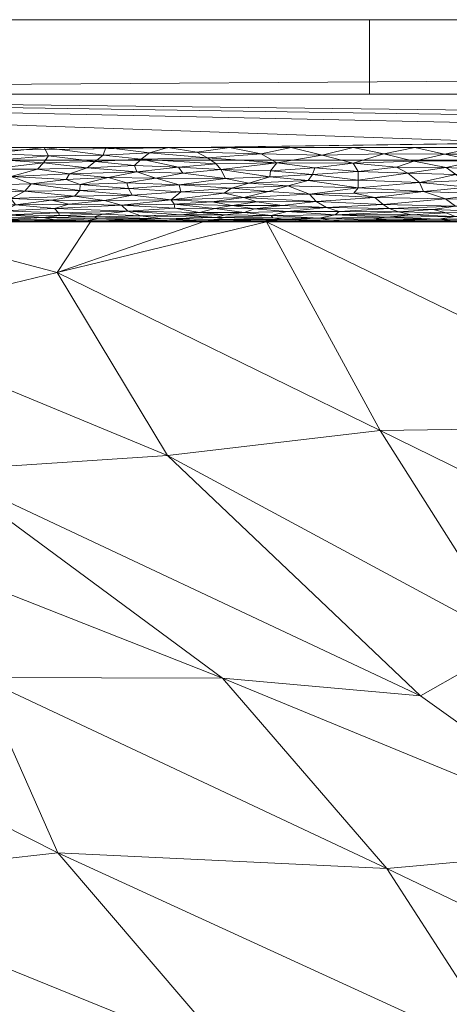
# Model space of a CAD drawing. Header units: millimetres. Extents: x -300 to 300, y 0 to 450.
# Tile 103 of 256: x -256 to -244, y 423 to 450. Entities that reach past the tile are written whole.
import ezdxf

# ---------------------------------------------------------------- set-up
doc = ezdxf.new("R2010")
doc.units = ezdxf.units.MM
doc.layers.add('A-GENM', color=13, linetype='Continuous')

# ---------------------------------------------------------------- blocks, each defined once
blk = doc.blocks.new('MODEL_CCAS0420-1080410R0 - MODEL_CCAS0420-1080410R0-453240-Preview')
at = {"layer": 'A-GENM', "lineweight": 9}
mesh = blk.add_polyface(dxfattribs=at)
corners = [(-296.159, -20, -110), (-295.657, -15.55, -110), (-294.177, -11.323, -110), (-291.793, -7.531, -110), (-288.625, -4.364, -110), (-284.831, -1.981, -110), (-280.602, -0.502, -110), (-276.147, 0, -110), (276.147, 0, -110), (280.596, -0.501, -110), (284.825, -1.978, -110), (288.619, -4.359, -110), (291.788, -7.525, -110), (294.174, -11.316, -110), (295.656, -15.545, -110), (296.159, -20, -110), (296.159, -426.171, -110), (295.658, -430.617, -110), (294.182, -434.842, -110), (291.802, -438.632, -110), (288.638, -441.797, -110), (284.848, -444.179, -110), (280.622, -445.657, -110), (276.171, -446.159, -110), (-276.171, -446.159, -110), (-280.617, -445.658, -110), (-284.842, -444.182, -110), (-288.632, -441.802, -110), (-291.797, -438.638, -110), (-294.179, -434.848, -110), (-295.657, -430.622, -110), (-296.159, -426.171, -110)]
mesh.append_faces([[corners[k] for k in face] for face in [(15, 12, 13, 14)]], dxfattribs={"vtx0": -1})
mesh.append_faces([[corners[k] for k in face] for face in [(16, 8, 15)]], dxfattribs={"vtx0": -1, "vtx1": -1})
mesh.append_faces([[corners[k] for k in face] for face in [(24, 31, 7, 8)]], dxfattribs={"vtx0": -1, "vtx1": -1, "vtx3": -1})
mesh.append_faces([[corners[k] for k in face] for face in [(31, 24, 25, 30), (18, 21, 22, 17), (17, 22, 23, 16)]], dxfattribs={"vtx0": -1, "vtx2": -1})
mesh.append_faces([[corners[k] for k in face] for face in [(0, 3, 4, 5), (0, 5, 6, 7)]], dxfattribs={"vtx0": -1, "vtx3": -1})
mesh.append_faces([[corners[k] for k in face] for face in [(28, 29, 27)]], dxfattribs={"vtx1": -1})
mesh.append_faces([[corners[k] for k in face] for face in [(25, 26, 30), (11, 12, 15, 10), (9, 10, 15, 8), (31, 0, 7)]], dxfattribs={"vtx1": -1, "vtx2": -1})
mesh.append_faces([[corners[k] for k in face] for face in [(23, 24, 8, 16)]], dxfattribs={"vtx1": -1, "vtx2": -1, "vtx3": -1})
mesh.append_faces([[corners[k] for k in face] for face in [(26, 27, 29, 30)]], dxfattribs={"vtx1": -1, "vtx3": -1})
mesh.append_faces([[corners[k] for k in face] for face in [(19, 20, 21, 18)]], dxfattribs={"vtx2": -1})
mesh.append_faces([[corners[k] for k in face] for face in [(0, 1, 2, 3)]], dxfattribs={"vtx3": -1})
mesh = blk.add_polyface(dxfattribs=at)
corners = [(-279.918, -2), (-292.651, -7.27), (-297.929, -20), (-297.929, -224.97), (-297.929, -429.94), (-292.661, -442.661), (-279.94, -447.929), (0, -447.929), (279.94, -447.929), (292.661, -442.661), (297.929, -429.94), (297.929, -224.97), (297.929, -20), (292.651, -7.27), (279.918, -2), (0, -2), (0, -3.5), (13.257, -3.5), (26.515, -3.5), (39.772, -3.5), (53.029, -3.5), (66.287, -3.5), (79.544, -3.5), (92.801, -3.5), (106.059, -3.5), (119.316, -3.5), (132.573, -3.5), (145.831, -3.5), (159.088, -3.5), (172.345, -3.5), (185.603, -3.5), (198.86, -3.5), (212.117, -3.5), (225.375, -3.5), (238.632, -3.5), (251.889, -3.5), (265.147, -3.5), (278.404, -3.5), (291.028, -7.487), (296.497, -19.511), (296.5, -32.769), (296.5, -46.026), (296.5, -59.283), (296.5, -72.541), (296.5, -85.798), (296.5, -99.055), (296.5, -112.313), (296.5, -125.57), (296.5, -138.827), (296.5, -152.085), (296.5, -165.342), (296.5, -178.599), (296.5, -191.857), (296.5, -205.114), (296.5, -218.371), (296.5, -231.629), (296.5, -244.886), (296.5, -258.143), (296.499, -271.401), (296.499, -284.658), (296.499, -297.915), (296.499, -311.173), (296.499, -324.43), (296.499, -337.687), (296.5, -350.945), (296.5, -364.202), (296.5, -377.459), (296.5, -390.717), (296.5, -403.974), (296.5, -417.231), (296.497, -430.489), (291.028, -442.513), (278.404, -446.5), (265.147, -446.5), (251.889, -446.5), (238.632, -446.5), (225.375, -446.5), (212.117, -446.5), (198.86, -446.5), (185.603, -446.5), (172.345, -446.5), (159.088, -446.5), (145.831, -446.5), (132.573, -446.5), (119.316, -446.5), (106.059, -446.5), (92.801, -446.5), (79.544, -446.5), (66.287, -446.5), (53.029, -446.5), (39.772, -446.5), (26.515, -446.5), (13.257, -446.5), (0, -446.5), (-12.926, -446.5), (-25.852, -446.5), (-38.777, -446.5), (-51.703, -446.5), (-64.629, -446.5), (-77.555, -446.5), (-90.48, -446.5), (-103.406, -446.5), (-116.332, -446.5), (-129.258, -446.5), (-142.183, -446.5), (-155.109, -446.5), (-168.035, -446.5), (-180.961, -446.5), (-193.887, -446.5), (-206.812, -446.5), (-219.738, -446.5), (-232.664, -446.5), (-245.59, -446.5), (-258.515, -446.5), (-271.441, -446.5), (-284.356, -445.968), (-294.544, -438.124), (-296.5, -425.35), (-296.5, -412.424), (-296.5, -399.498), (-296.5, -386.572), (-296.5, -373.646), (-296.5, -360.721), (-296.5, -347.795), (-296.499, -334.869), (-296.499, -321.943), (-296.499, -309.018), (-296.499, -296.092), (-296.499, -283.166), (-296.499, -270.24), (-296.5, -257.315), (-296.5, -244.389), (-296.5, -231.463), (-296.5, -218.537), (-296.5, -205.611), (-296.5, -192.686), (-296.5, -179.76), (-296.5, -166.834), (-296.5, -153.908), (-296.5, -140.983), (-296.5, -128.057), (-296.5, -115.131), (-296.5, -102.205), (-296.5, -89.28), (-296.5, -76.354), (-296.5, -63.428), (-296.5, -50.502), (-296.5, -37.576), (-296.5, -24.651), (-294.544, -11.876), (-284.356, -4.032), (-271.441, -3.5), (-258.515, -3.5), (-245.59, -3.5), (-232.664, -3.5), (-219.738, -3.5), (-206.812, -3.5), (-193.887, -3.5), (-180.961, -3.5), (-168.035, -3.5), (-155.109, -3.5), (-142.183, -3.5), (-129.258, -3.5), (-116.332, -3.5), (-103.406, -3.5), (-90.48, -3.5), (-77.555, -3.5), (-64.629, -3.5), (-51.703, -3.5), (-38.777, -3.5), (-25.852, -3.5), (-12.926, -3.5), (-294.538, -438.129), (-294.547, -438.108)]
mesh.append_faces([[corners[k] for k in face] for face in [(116, 172, 173)]])
mesh.append_faces([[corners[k] for k in face] for face in [(118, 4, 117), (6, 115, 5), (115, 6, 114), (7, 104, 6), (1, 150, 0), (151, 0, 150)]], dxfattribs={"vtx0": -1, "vtx1": -1})
mesh.append_faces([[corners[k] for k in face] for face in [(4, 124, 125), (7, 99, 100), (2, 148, 149), (149, 1, 2), (2, 141, 142), (0, 151, 152), (0, 160, 161, 15), (15, 165, 166), (15, 170, 171), (8, 81, 82, 7), (8, 72, 73), (11, 61, 62, 10), (12, 46, 47, 11), (38, 13, 14, 37), (13, 38, 39, 12)]], dxfattribs={"vtx0": -1, "vtx2": -1})
mesh.append_faces([[corners[k] for k in face] for face in [(4, 118, 119, 120), (4, 120, 121, 122), (3, 128, 129, 130), (3, 130, 131, 132), (3, 138, 139, 140), (0, 154, 155, 156), (0, 156, 157, 158), (15, 161, 162, 163), (15, 163, 164, 165), (8, 73, 74, 75), (7, 86, 87, 88), (7, 83, 84, 85), (10, 68, 69, 70), (11, 55, 56, 57), (14, 28, 29, 30), (14, 32, 33, 34), (15, 19, 20, 21), (12, 44, 45, 46), (11, 49, 50, 51), (11, 47, 48, 49), (12, 39, 40, 41)]], dxfattribs={"vtx0": -1, "vtx3": -1})
mesh.append_faces([[corners[k] for k in face] for face in [(123, 124, 4, 122), (127, 128, 3, 126), (113, 114, 6, 112), (111, 112, 6, 110), (109, 110, 6, 108), (107, 108, 6, 106), (96, 97, 7, 95), (105, 106, 6, 104), (103, 104, 7, 102), (101, 102, 7, 100), (98, 99, 7, 97), (94, 95, 7, 93), (135, 136, 3, 134), (137, 138, 3, 136), (133, 134, 3, 132), (145, 146, 2, 144), (147, 148, 2, 146), (143, 144, 2, 142), (149, 150, 1), (153, 154, 0, 152), (159, 160, 0, 158), (169, 170, 15, 168), (167, 168, 15, 166), (78, 79, 8, 77), (80, 81, 8, 79), (76, 77, 8, 75), (91, 92, 7, 90), (89, 90, 7, 88), (85, 86, 7), (82, 83, 7), (67, 68, 10, 66), (65, 66, 10, 64), (60, 61, 11, 59), (58, 59, 11, 57), (63, 64, 10, 62), (54, 55, 11, 53), (26, 27, 15, 25), (31, 32, 14, 30), (16, 17, 15, 171), (18, 19, 15, 17), (24, 25, 15, 23), (22, 23, 15, 21), (34, 35, 14), (52, 53, 11, 51), (36, 37, 14, 35), (42, 43, 12, 41), (43, 44, 12), (92, 93, 7)]], dxfattribs={"vtx1": -1, "vtx2": -1})
mesh.append_faces([[corners[k] for k in face] for face in [(3, 4, 125, 126), (2, 3, 140, 141), (71, 72, 8, 9), (70, 71, 9, 10), (27, 28, 14, 15)]], dxfattribs={"vtx1": -1, "vtx3": -1})
mesh.append_faces([[corners[k] for k in face] for face in [(4, 173, 117), (115, 172, 5)]], dxfattribs={"vtx2": -1})
mesh = blk.add_polyface(dxfattribs=at)
corners = [(271.694, -439.054, -4.948), (266.066, -440.751, -13.779), (266.079, -440.415, -4.934), (256.915, -432.268, -33.83), (260.701, -436.306, -24.282), (268.081, -438.337, -19.52), (268.787, -422.697, -44.476), (261.89, -426.771, -44.695), (273.573, -430.46, -31.373), (284.613, -433.105, -17.785), (278.961, -424.802, -30.903), (256.59, -418.624, -58.018), (280.83, -417.26, -31.644), (287.353, -425.104, -18.116), (272.67, -437.855, -20.49), (277.308, -437.692, -4.962), (282.922, -436.331, -4.976), (266.598, -433.512, -30.713), (294.151, -433.608, -5.004), (254.831, -427.556, -44.99), (294.195, -427.227, -5.003), (278.552, -437.119, -18.897), (288.537, -434.969, -4.99), (287.573, -417.726, -19.113), (257.959, -437.824, -20.673), (250.416, -432.248, -33.845), (251.898, -438.222, -19.718), (260.465, -441.777, -4.92)]
mesh.append_faces([[corners[k] for k in face] for face in [(0, 1, 2), (22, 21, 16)]], dxfattribs={"vtx0": -1, "vtx1": -1})
mesh.append_faces([[corners[k] for k in face] for face in [(3, 4, 5), (6, 7, 8), (8, 9, 10), (11, 7, 6), (12, 10, 13), (5, 14, 17), (17, 8, 7), (10, 9, 13), (8, 10, 6), (13, 9, 18), (7, 19, 17), (5, 17, 3), (21, 9, 8), (21, 22, 9), (20, 23, 13), (16, 21, 14), (5, 4, 1), (17, 19, 3), (24, 4, 25), (26, 27, 24), (8, 17, 21), (1, 4, 24), (2, 1, 24), (5, 1, 0), (15, 14, 5), (21, 17, 14)]], dxfattribs={"vtx0": -1, "vtx1": -1, "vtx2": -1})
mesh.append_faces([[corners[k] for k in face] for face in [(14, 15, 16), (13, 18, 20), (5, 0, 15), (24, 27, 2)]], dxfattribs={"vtx0": -1, "vtx2": -1})
mesh.append_faces([[corners[k] for k in face] for face in [(22, 18, 9)]], dxfattribs={"vtx1": -1, "vtx2": -1})
mesh = blk.add_polyface(dxfattribs=at)
corners = [(246.015, -427.142, -45.919), (254.831, -427.556, -44.99), (242.686, -421.986, -58.013), (227.978, -422.02, -58.009), (231.488, -427.613, -44.788), (239.455, -427.73, -44.512), (227.058, -433.32, -31.332), (237.95, -439.015, -17.866), (235.019, -433.413, -31.089), (242.589, -433.207, -31.566), (256.915, -432.268, -33.83), (256.59, -418.624, -58.018), (250.04, -421.952, -58.018), (261.89, -426.771, -44.695), (246.195, -438.902, -18.113), (250.416, -432.248, -33.845), (251.898, -438.222, -19.718), (235.332, -422.02, -58.009), (257.959, -437.824, -20.673), (245.108, -431.771, -34.961), (224.217, -427.72, -44.549), (249.236, -444.5, -4.893), (229.415, -438.445, -19.242), (243.005, -444.5, -4.914), (254.85, -443.138, -4.907), (260.465, -441.777, -4.92), (236.775, -444.5, -4.936), (230.544, -444.5, -4.958), (260.701, -436.306, -24.282)]
mesh.append_faces([[corners[k] for k in face] for face in [(17, 0, 2), (26, 22, 27), (23, 22, 26)]], dxfattribs={"vtx0": -1, "vtx1": -1})
mesh.append_faces([[corners[k] for k in face] for face in [(0, 1, 2), (3, 4, 5), (6, 7, 8), (8, 9, 4), (1, 0, 10), (12, 1, 13), (8, 14, 9), (15, 10, 0), (14, 16, 9), (17, 5, 0), (4, 9, 5), (18, 19, 16), (8, 4, 20), (8, 7, 14), (14, 7, 21), (22, 7, 6), (22, 23, 7), (0, 5, 15), (19, 15, 5), (14, 24, 16), (19, 18, 15), (15, 28, 10), (5, 9, 19), (16, 19, 9)]], dxfattribs={"vtx0": -1, "vtx1": -1, "vtx2": -1})
mesh.append_faces([[corners[k] for k in face] for face in [(1, 12, 2), (5, 17, 3), (16, 24, 25), (14, 21, 24)]], dxfattribs={"vtx0": -1, "vtx2": -1})
mesh.append_faces([[corners[k] for k in face] for face in [(11, 12, 13), (23, 21, 7)]], dxfattribs={"vtx1": -1, "vtx2": -1})
mesh = blk.add_polyface(dxfattribs=at)
corners = [(266.079, -440.415, -4.934), (272.096, -444.5, -2), (271.694, -439.054, -4.948), (174.468, -444.5, -5.059), (169.305, -444.5, -2), (175.351, -444.5, -2), (283.819, -442.863, -2), (277.308, -437.692, -4.962), (278.142, -444.5, -2), (250.934, -444.5, -2), (254.85, -443.138, -4.907), (249.236, -444.5, -4.893), (235.817, -444.5, -2), (230.544, -444.5, -4.958), (229.771, -444.5, -2), (243.005, -444.5, -4.914), (247.91, -444.5, -2), (282.922, -436.331, -4.976), (187.444, -444.5, -2), (193.161, -444.5, -5.065), (186.93, -444.5, -5.063), (181.398, -444.5, -2), (260.004, -444.5, -2), (253.957, -444.5, -2), (241.864, -444.5, -2), (236.775, -444.5, -4.936), (266.05, -444.5, -2), (218.083, -444.5, -5.001), (223.724, -444.5, -2), (224.314, -444.5, -4.98), (211.853, -444.5, -5.023), (217.677, -444.5, -2), (199.538, -444.5, -2), (205.584, -444.5, -2), (205.622, -444.5, -5.045), (199.392, -444.5, -5.066), (180.699, -444.5, -5.061), (193.491, -444.5, -2), (163.258, -444.5, -2), (168.237, -444.5, -5.058), (162.006, -444.5, -5.056), (260.465, -441.777, -4.92), (289.496, -441.227, -2), (275.119, -444.5, -2), (211.631, -444.5, -2), (263.027, -444.5, -2)]
mesh.append_faces([[corners[k] for k in face] for face in [(0, 1, 2), (6, 7, 8), (12, 13, 14), (7, 6, 17), (22, 10, 23), (27, 28, 29), (21, 36, 5), (41, 26, 0), (42, 17, 6), (3, 5, 36), (10, 22, 41), (2, 8, 7)]], dxfattribs={"vtx0": -1, "vtx1": -1})
mesh.append_faces([[corners[k] for k in face] for face in [(3, 4, 5), (9, 10, 11), (18, 19, 20, 21), (0, 26, 1), (2, 1, 43), (21, 20, 36), (44, 30, 34, 33), (4, 3, 39), (2, 43, 8)]], dxfattribs={"vtx0": -1, "vtx2": -1})
mesh.append_faces([[corners[k] for k in face] for face in [(41, 22, 45, 26)]], dxfattribs={"vtx0": -1, "vtx3": -1})
mesh.append_faces([[corners[k] for k in face] for face in [(9, 23, 10), (13, 29, 14), (28, 14, 29), (44, 31, 30), (18, 37, 19)]], dxfattribs={"vtx1": -1, "vtx2": -1})
mesh.append_faces([[corners[k] for k in face] for face in [(11, 15, 16, 9), (24, 16, 15, 25), (25, 13, 12, 24), (27, 30, 31, 28), (32, 33, 34, 35), (37, 32, 35, 19), (38, 4, 39, 40)]], dxfattribs={"vtx1": -1, "vtx3": -1})
mesh = blk.add_polyface(dxfattribs=at)
corners = [(244.616, -444.571, -1.47), (245.895, -444.533, -1.638), (244.237, -444.523, -1.699), (245.755, -445.97, -0.077), (245.451, -445.804, -0.132), (244.418, -445.96, -0.08), (243.032, -444.592, -1.399), (244.18, -444.648, -1.244), (245.346, -444.686, -1.159), (246.014, -444.624, -1.306), (243.604, -446.136, -0.037), (242.791, -446.321, -0.009), (244.467, -446.318, -0.01), (245.292, -446.131, -0.038), (244.131, -444.505, -1.865), (245.42, -444.508, -1.822), (244.887, -444.5, -2), (242.831, -444.508, -1.825), (242.664, -444.539, -1.608), (244.418, -444.745, -1.041), (245.698, -444.769, -0.998), (244.172, -444.924, -0.768), (244.438, -445.114, -0.559), (246.109, -444.964, -0.719), (243.049, -445.883, -0.104), (243.958, -445.609, -0.217), (243.828, -445.43, -0.315), (242.836, -445.539, -0.253), (246.337, -445.156, -0.519), (245.033, -445.313, -0.394), (242.494, -445.11, -0.562), (243.44, -445.256, -0.437), (243.604, -446.5), (245.261, -446.5), (246.089, -446.328, -0.009), (244.16, -445.771, -0.145), (245.132, -445.553, -0.245), (244.771, -444.833, -0.896), (243.375, -444.5, -2), (245.952, -444.86, -0.856), (242.958, -445.704, -0.173), (243.137, -444.769, -0.999)]
mesh.append_faces([[corners[k] for k in face] for face in [(38, 14, 16)]], dxfattribs={"vtx0": -1, "vtx1": -1})
mesh.append_faces([[corners[k] for k in face] for face in [(0, 1, 2), (3, 4, 5), (6, 7, 0), (8, 9, 7), (10, 11, 12), (3, 5, 13), (14, 15, 16), (14, 17, 2), (18, 6, 0), (2, 1, 15), (18, 0, 2), (0, 7, 9), (19, 20, 8), (21, 22, 23), (24, 10, 5), (25, 26, 27), (28, 22, 29), (30, 31, 22), (32, 12, 11), (34, 12, 33), (13, 10, 12), (13, 12, 34), (13, 5, 10), (35, 4, 36), (35, 24, 5), (20, 19, 37), (39, 37, 21), (21, 30, 22), (26, 29, 31), (36, 25, 35), (17, 14, 38), (15, 14, 2), (29, 22, 31), (36, 29, 26), (25, 40, 35), (26, 25, 36), (5, 4, 35), (19, 7, 41), (7, 19, 8), (37, 41, 21), (41, 37, 19), (39, 21, 23)]], dxfattribs={"vtx0": -1, "vtx1": -1, "vtx2": -1})
mesh.append_faces([[corners[k] for k in face] for face in [(12, 32, 33)]], dxfattribs={"vtx0": -1, "vtx2": -1})
mesh = blk.add_polyface(dxfattribs=at)
corners = [(246.918, -446.5), (246.089, -446.328, -0.009), (245.261, -446.5), (245.451, -445.804, -0.132), (246.777, -445.852, -0.115), (246.781, -445.619, -0.211), (246.435, -444.57, -1.475), (247.509, -444.543, -1.587), (245.895, -444.533, -1.638), (246.918, -446.073, -0.051), (245.292, -446.131, -0.038), (247.941, -445.951, -0.083), (248.007, -445.773, -0.144), (245.952, -444.86, -0.856), (245.698, -444.769, -0.998), (244.771, -444.833, -0.896), (246.898, -445.272, -0.424), (245.033, -445.313, -0.394), (246.782, -445.41, -0.328), (244.616, -444.571, -1.47), (246.014, -444.624, -1.306), (247.828, -444.599, -1.379), (247.397, -444.69, -1.15), (245.346, -444.686, -1.159), (247.747, -446.289, -0.013), (248.575, -446.5), (245.755, -445.97, -0.077), (248.122, -445.609, -0.216), (247.215, -444.511, -1.794), (245.42, -444.508, -1.822), (246.399, -444.5, -2), (247.91, -444.5, -2), (244.887, -444.5, -2), (246.337, -445.156, -0.519), (248.086, -445.247, -0.444), (247.91, -445.042, -0.63), (246.109, -444.964, -0.719), (247.628, -444.885, -0.82), (244.438, -445.114, -0.559), (245.132, -445.553, -0.245), (247.292, -444.78, -0.979)]
mesh.append_faces([[corners[k] for k in face] for face in [(0, 1, 2), (30, 28, 31)]], dxfattribs={"vtx0": -1, "vtx1": -1})
mesh.append_faces([[corners[k] for k in face] for face in [(3, 4, 5), (6, 7, 8), (1, 9, 10), (11, 12, 4), (13, 14, 15), (16, 17, 18), (6, 19, 20), (21, 7, 6), (22, 21, 20), (22, 20, 23), (4, 3, 26), (18, 5, 27), (0, 24, 1), (1, 24, 9), (28, 29, 8), (28, 30, 29), (7, 28, 8), (33, 34, 35), (34, 33, 16), (36, 33, 35), (37, 36, 35), (36, 38, 33), (39, 18, 17), (18, 39, 5), (3, 5, 39), (10, 9, 26), (9, 11, 4), (9, 4, 26), (5, 4, 12), (5, 12, 27), (19, 6, 8), (21, 6, 20), (22, 23, 14), (36, 37, 13), (40, 13, 37), (17, 16, 33), (18, 34, 16), (22, 14, 40), (13, 40, 14)]], dxfattribs={"vtx0": -1, "vtx1": -1, "vtx2": -1})
mesh.append_faces([[corners[k] for k in face] for face in [(24, 0, 25)]], dxfattribs={"vtx0": -1, "vtx2": -1})
mesh.append_faces([[corners[k] for k in face] for face in [(30, 32, 29)]], dxfattribs={"vtx1": -1, "vtx2": -1})
mesh = blk.add_polyface(dxfattribs=at)
corners = [(249.111, -444.669, -1.196), (247.828, -444.599, -1.379), (247.397, -444.69, -1.15), (248.795, -444.561, -1.511), (249.422, -444.527, -1.673), (247.509, -444.543, -1.587), (248.666, -444.506, -1.841), (250.361, -444.56, -1.513), (249.187, -445.314, -0.393), (248.667, -445.464, -0.295), (250.181, -445.404, -0.332), (247.747, -446.289, -0.013), (248.964, -446.08, -0.049), (246.918, -446.073, -0.051), (249.85, -445.15, -0.525), (247.91, -445.042, -0.63), (248.086, -445.247, -0.444), (247.628, -444.885, -0.82), (248.689, -444.776, -0.986), (247.292, -444.78, -0.979), (249.066, -444.607, -1.355), (248.817, -444.939, -0.749), (249.558, -444.845, -0.877), (250.162, -444.939, -0.75), (249.494, -445.033, -0.641), (248.575, -446.5), (249.384, -446.322, -0.009), (248.007, -445.773, -0.144), (247.941, -445.951, -0.083), (249.131, -445.869, -0.109), (246.782, -445.41, -0.328), (249.422, -444.5, -2), (247.91, -444.5, -2), (250.232, -446.5), (247.215, -444.511, -1.794), (250.119, -444.506, -1.843), (249.15, -445.711, -0.169), (249.716, -445.537, -0.254), (248.122, -445.609, -0.216), (250.459, -445.901, -0.098), (249.84, -444.755, -1.024)]
mesh.append_faces([[corners[k] for k in face] for face in [(0, 1, 2), (3, 4, 5), (4, 6, 5), (7, 4, 3), (8, 9, 10), (11, 12, 13), (14, 15, 16), (17, 18, 19), (0, 2, 18), (20, 3, 1), (21, 22, 17), (23, 21, 24), (25, 26, 11), (12, 11, 26), (27, 28, 29), (16, 30, 9), (5, 1, 3), (22, 21, 23), (18, 2, 19), (32, 34, 6), (20, 1, 0), (3, 20, 7), (31, 6, 35), (5, 6, 34), (4, 35, 6), (29, 36, 27), (37, 10, 9), (38, 27, 36), (13, 12, 28), (29, 12, 39), (12, 29, 28), (36, 37, 38), (30, 38, 9), (40, 0, 18), (22, 40, 18), (17, 22, 18), (17, 15, 21), (24, 15, 14), (15, 24, 21), (8, 14, 16), (9, 8, 16), (37, 9, 38)]], dxfattribs={"vtx0": -1, "vtx1": -1, "vtx2": -1})
mesh.append_faces([[corners[k] for k in face] for face in [(6, 31, 32), (26, 25, 33)]], dxfattribs={"vtx0": -1, "vtx2": -1})
mesh = blk.add_polyface(dxfattribs=at)
corners = [(251.523, -444.686, -1.157), (250.588, -444.621, -1.315), (250.348, -444.686, -1.158), (250.181, -445.404, -0.332), (250.374, -445.267, -0.428), (249.187, -445.314, -0.393), (249.111, -444.669, -1.196), (249.422, -444.5, -2), (250.119, -444.506, -1.843), (250.934, -444.5, -2), (249.494, -445.033, -0.641), (250.706, -445.038, -0.634), (250.162, -444.939, -0.75), (250.232, -446.5), (251.111, -446.375, -0.005), (249.384, -446.322, -0.009), (249.84, -444.755, -1.024), (249.558, -444.845, -0.877), (250.628, -444.857, -0.86), (251.034, -444.754, -1.025), (252.598, -446.185, -0.028), (250.59, -446.061, -0.054), (250.824, -446.218, -0.023), (249.131, -445.869, -0.109), (250.459, -445.901, -0.098), (249.15, -445.711, -0.169), (249.85, -445.15, -0.525), (251.792, -445.092, -0.58), (248.964, -446.08, -0.049), (251.717, -444.975, -0.705), (252.015, -444.579, -1.443), (250.361, -444.56, -1.513), (250.948, -444.524, -1.694), (249.422, -444.527, -1.673), (251.455, -444.506, -1.849), (249.066, -444.607, -1.355), (251.534, -445.306, -0.399), (251.584, -445.494, -0.277), (250.337, -445.665, -0.19), (251.482, -445.807, -0.131), (249.716, -445.537, -0.254), (251.598, -445.965, -0.079), (251.889, -446.5), (251.694, -444.871, -0.84)]
mesh.append_faces([[corners[k] for k in face] for face in [(7, 8, 9)]], dxfattribs={"vtx0": -1, "vtx1": -1})
mesh.append_faces([[corners[k] for k in face] for face in [(0, 1, 2), (3, 4, 5), (2, 1, 6), (10, 11, 12), (13, 14, 15), (16, 17, 18), (2, 16, 19), (20, 21, 22), (23, 24, 25), (26, 4, 27), (28, 15, 22), (12, 18, 17), (12, 11, 29), (30, 31, 1), (32, 33, 31), (30, 32, 31), (8, 34, 9), (8, 33, 32), (8, 32, 34), (6, 1, 35), (31, 35, 1), (36, 3, 37), (38, 24, 39), (40, 37, 3), (4, 3, 36), (25, 24, 38), (40, 25, 38), (39, 24, 41), (21, 41, 24), (24, 28, 21), (28, 22, 21), (15, 14, 22), (0, 2, 19), (6, 16, 2), (29, 18, 12), (11, 26, 27), (26, 11, 10), (43, 19, 18), (16, 18, 19), (27, 4, 36), (26, 5, 4), (37, 40, 38)]], dxfattribs={"vtx0": -1, "vtx1": -1, "vtx2": -1})
mesh.append_faces([[corners[k] for k in face] for face in [(13, 42, 14)]], dxfattribs={"vtx1": -1, "vtx2": -1})
mesh = blk.add_polyface(dxfattribs=at)
corners = [(250.337, -445.665, -0.19), (252.205, -445.677, -0.184), (251.584, -445.494, -0.277), (253.201, -444.504, -1.869), (251.455, -444.506, -1.849), (252.445, -444.518, -1.736), (251.598, -445.965, -0.079), (252.718, -445.84, -0.119), (251.482, -445.807, -0.131), (252.776, -446.017, -0.064), (252.613, -444.662, -1.212), (253.87, -444.635, -1.276), (252.015, -444.579, -1.443), (250.948, -444.524, -1.694), (252.861, -444.546, -1.575), (252.985, -445.547, -0.248), (252.598, -446.185, -0.028), (252.376, -446.349, -0.007), (253.615, -446.292, -0.012), (253.547, -446.5), (252.956, -444.784, -0.973), (251.694, -444.871, -0.84), (253.124, -444.947, -0.739), (251.523, -444.686, -1.157), (251.034, -444.754, -1.025), (251.717, -444.975, -0.705), (251.889, -446.5), (251.111, -446.375, -0.005), (250.588, -444.621, -1.315), (253.757, -444.578, -1.448), (252.445, -444.5, -2), (250.934, -444.5, -2), (254.074, -444.524, -1.691), (251.792, -445.092, -0.58), (253.584, -445.07, -0.601), (252.844, -445.213, -0.471), (251.534, -445.306, -0.399), (252.942, -445.391, -0.34), (253.489, -445.694, -0.177), (254.047, -445.954, -0.082), (250.59, -446.061, -0.054), (253.831, -446.124, -0.04), (250.824, -446.218, -0.023), (250.706, -445.038, -0.634), (250.628, -444.857, -0.86), (253.615, -444.709, -1.109)]
mesh.append_faces([[corners[k] for k in face] for face in [(19, 17, 26)]], dxfattribs={"vtx0": -1, "vtx1": -1})
mesh.append_faces([[corners[k] for k in face] for face in [(0, 1, 2), (3, 4, 5), (6, 7, 8), (7, 6, 9), (10, 11, 12), (13, 12, 14), (2, 1, 15), (16, 17, 18), (17, 19, 18), (20, 21, 22), (10, 23, 20), (21, 20, 24), (22, 21, 25), (26, 17, 27), (10, 12, 28), (14, 12, 29), (13, 5, 4), (3, 30, 4), (14, 32, 5), (22, 33, 34), (35, 33, 36), (33, 35, 34), (37, 35, 36), (37, 36, 2), (2, 15, 37), (38, 15, 1), (7, 38, 1), (8, 7, 1), (7, 9, 39), (0, 8, 1), (6, 40, 16), (16, 41, 9), (6, 16, 9), (42, 27, 17), (42, 17, 16), (20, 23, 24), (28, 23, 10), (25, 43, 33), (22, 25, 33), (25, 21, 44), (10, 20, 45), (13, 14, 5)]], dxfattribs={"vtx0": -1, "vtx1": -1, "vtx2": -1})
mesh.append_faces([[corners[k] for k in face] for face in [(30, 31, 4)]], dxfattribs={"vtx1": -1, "vtx2": -1})
mesh = blk.add_polyface(dxfattribs=at)
corners = [(254.614, -445.64, -0.201), (255.553, -445.525, -0.26), (254.237, -445.5, -0.274), (254.386, -445.187, -0.493), (255.001, -445.081, -0.591), (253.584, -445.07, -0.601), (254.047, -445.954, -0.082), (253.831, -446.124, -0.04), (255.216, -446.08, -0.049), (252.985, -445.547, -0.248), (253.489, -445.694, -0.177), (252.718, -445.84, -0.119), (254.523, -445.791, -0.137), (252.942, -445.391, -0.34), (252.844, -445.213, -0.471), (253.201, -444.504, -1.869), (253.957, -444.5, -2), (252.445, -444.5, -2), (253.615, -446.292, -0.012), (252.598, -446.185, -0.028), (253.615, -444.709, -1.109), (252.956, -444.784, -0.973), (254.819, -444.74, -1.05), (253.757, -444.578, -1.448), (252.015, -444.579, -1.443), (253.87, -444.635, -1.276), (254.923, -444.855, -0.862), (253.124, -444.947, -0.739), (254.242, -445.339, -0.376), (254.545, -444.506, -1.85), (255.719, -445.321, -0.388), (254.074, -444.524, -1.691), (252.445, -444.518, -1.736), (255.74, -444.524, -1.693), (255.469, -444.5, -2), (252.613, -444.662, -1.212), (254.541, -444.975, -0.706), (254.918, -444.55, -1.556), (255.224, -444.617, -1.324), (255.089, -446.268, -0.015), (255.204, -446.5), (255.376, -445.915, -0.094), (252.776, -446.017, -0.064), (253.547, -446.5), (254.788, -444.671, -1.191), (252.861, -444.546, -1.575)]
mesh.append_faces([[corners[k] for k in face] for face in [(0, 1, 2), (3, 4, 5), (6, 7, 8), (2, 9, 10), (11, 12, 10), (9, 2, 13), (3, 5, 14), (18, 7, 19), (20, 21, 22), (23, 24, 25), (26, 21, 27), (28, 14, 13), (29, 16, 15), (10, 0, 2), (30, 3, 28), (31, 15, 32), (15, 31, 29), (31, 33, 29), (25, 35, 20), (21, 26, 22), (36, 26, 27), (5, 36, 27), (28, 13, 2), (31, 23, 37), (38, 37, 23), (28, 2, 1), (14, 28, 3), (10, 12, 0), (8, 7, 39), (18, 40, 39), (6, 41, 12), (11, 6, 12), (6, 42, 7), (7, 18, 39), (25, 44, 38), (44, 20, 22), (38, 23, 25), (20, 44, 25), (31, 45, 23), (5, 4, 36)]], dxfattribs={"vtx0": -1, "vtx1": -1, "vtx2": -1})
mesh.append_faces([[corners[k] for k in face] for face in [(15, 16, 17)]], dxfattribs={"vtx0": -1, "vtx2": -1})
mesh.append_faces([[corners[k] for k in face] for face in [(34, 16, 29), (43, 40, 18)]], dxfattribs={"vtx1": -1, "vtx2": -1})
mesh = blk.add_polyface(dxfattribs=at)
corners = [(255.216, -446.08, -0.049), (255.376, -445.915, -0.094), (254.047, -445.954, -0.082), (254.923, -444.855, -0.862), (255.973, -444.955, -0.73), (256.273, -444.793, -0.958), (256.98, -444.5, -2), (256.225, -444.505, -1.857), (257.735, -444.507, -1.838), (256.67, -445.916, -0.093), (255.204, -446.5), (256.624, -446.335, -0.008), (255.089, -446.268, -0.015), (256.082, -445.72, -0.166), (257.74, -445.712, -0.169), (256.192, -444.686, -1.159), (256.98, -444.612, -1.339), (255.224, -444.617, -1.324), (254.541, -444.975, -0.706), (256.227, -444.561, -1.509), (254.523, -445.791, -0.137), (256.347, -446.168, -0.031), (257.348, -446.057, -0.054), (257.61, -446.218, -0.023), (254.545, -444.506, -1.85), (255.74, -444.524, -1.693), (255.553, -445.525, -0.26), (255.719, -445.321, -0.388), (254.242, -445.339, -0.376), (256.099, -445.13, -0.543), (254.386, -445.187, -0.493), (256.844, -445.485, -0.282), (257.435, -445.259, -0.434), (255.001, -445.081, -0.591), (258.047, -445.048, -0.624), (254.918, -444.55, -1.556), (255.469, -444.5, -2), (257.11, -444.529, -1.662), (254.074, -444.524, -1.691), (254.788, -444.671, -1.191), (254.819, -444.74, -1.05), (257.783, -444.682, -1.166), (258.062, -444.907, -0.791), (254.614, -445.64, -0.201), (256.861, -446.5)]
mesh.append_faces([[corners[k] for k in face] for face in [(36, 7, 6)]], dxfattribs={"vtx0": -1, "vtx1": -1})
mesh.append_faces([[corners[k] for k in face] for face in [(0, 1, 2), (3, 4, 5), (6, 7, 8), (0, 9, 1), (10, 11, 12), (13, 9, 14), (15, 16, 17), (3, 18, 4), (17, 16, 19), (13, 20, 1), (21, 22, 9), (21, 11, 23), (7, 24, 25), (26, 27, 28), (29, 30, 27), (31, 13, 14), (31, 32, 27), (29, 27, 32), (33, 4, 18), (4, 29, 34), (25, 35, 19), (24, 7, 36), (37, 7, 25), (35, 25, 38), (19, 35, 17), (17, 39, 15), (5, 15, 40), (15, 5, 41), (3, 5, 40), (42, 5, 4), (19, 37, 25), (29, 33, 30), (20, 13, 43), (26, 13, 31), (13, 26, 43), (27, 26, 31), (21, 9, 0), (12, 21, 0), (12, 11, 21), (13, 1, 9), (15, 39, 40), (4, 33, 29)]], dxfattribs={"vtx0": -1, "vtx1": -1, "vtx2": -1})
mesh.append_faces([[corners[k] for k in face] for face in [(11, 10, 44)]], dxfattribs={"vtx0": -1, "vtx2": -1})
mesh = blk.add_polyface(dxfattribs=at)
corners = [(-279.94, -449.928, -2.07), (-278.055, -448.043, -56.035), (-276.171, -446.159, -110), (276.171, -446.159, -110), (278.055, -448.043, -56.035), (279.94, -449.928, -2.07), (0, -449.928, -2.07)]
mesh.append_faces([[corners[k] for k in face] for face in [(6, 1, 2, 3)]], dxfattribs={"vtx0": -1, "vtx3": -1})
mesh.append_faces([[corners[k] for k in face] for face in [(3, 4, 6)]], dxfattribs={"vtx1": -1, "vtx2": -1})
mesh.append_faces([[corners[k] for k in face] for face in [(4, 5, 6), (6, 0, 1)]], dxfattribs={"vtx2": -1})
mesh = blk.add_polyface(dxfattribs=at)
corners = [(-279.94, -449.928, -2.07), (0, -449.928, -2.07), (279.94, -449.928, -2.07), (279.94, -449.368, -0.611), (279.94, -447.929), (0, -447.929), (-279.94, -447.929), (-279.94, -449.368, -0.611), (146.089, -449.928, -2.07), (139.97, -447.929), (209.955, -447.929), (246.477, -447.929), (73.044, -449.928, -2.07), (213.014, -449.928, -2.07), (69.985, -447.929), (246.477, -449.928, -2.07), (-146.089, -447.929), (-139.97, -449.928, -2.07), (-209.955, -449.928, -2.07), (-246.477, -449.928, -2.07), (-73.044, -447.929), (-213.014, -447.929), (-69.985, -449.928, -2.07), (-246.477, -447.929), (36.522, -449.928, -2.07), (34.992, -447.929), (52.489, -447.929), (-34.992, -449.928, -2.07), (-36.522, -447.929), (-18.261, -447.929), (263.208, -447.929), (109.567, -449.928, -2.07), (104.977, -447.929), (122.474, -447.929), (-263.208, -449.928, -2.07), (-104.977, -449.928, -2.07), (-109.566, -447.929), (-91.305, -447.929), (174.962, -447.929), (179.551, -449.928, -2.07), (162.82, -449.928, -2.07), (-179.551, -447.929), (-174.962, -449.928, -2.07), (-192.459, -449.928, -2.07), (127.828, -449.928, -2.07), (18.261, -449.928, -2.07), (17.496, -447.929), (229.746, -449.928, -2.07), (228.216, -447.929), (-229.746, -447.929), (-228.216, -449.928, -2.07), (-54.783, -447.929), (-52.489, -449.928, -2.07), (87.481, -447.929), (91.305, -449.928, -2.07), (-127.828, -447.929), (-122.474, -449.928, -2.07), (196.283, -449.928, -2.07), (192.459, -447.929), (-157.466, -449.928, -2.07), (-162.82, -447.929), (54.783, -449.928, -2.07), (-17.496, -449.928, -2.07), (263.208, -449.928, -2.07), (-263.208, -447.929), (-87.481, -449.928, -2.07), (157.466, -447.929), (-196.283, -447.929)]
mesh.append_faces([[corners[k] for k in face] for face in [(44, 33, 31), (45, 46, 1), (49, 50, 21), (51, 52, 28), (53, 54, 32), (55, 56, 36), (57, 58, 39), (59, 60, 42)]], dxfattribs={"vtx0": -1, "vtx1": -1})
mesh.append_faces([[corners[k] for k in face] for face in [(34, 64, 7), (30, 63, 3)]], dxfattribs={"vtx0": -1, "vtx1": -1, "vtx2": -1})
mesh.append_faces([[corners[k] for k in face] for face in [(5, 62, 1, 46), (42, 60, 41, 43), (19, 23, 64, 34), (32, 54, 31, 33), (18, 67, 21, 50), (28, 52, 27, 29), (39, 58, 38, 40), (36, 56, 35, 37), (62, 5, 29, 27), (67, 18, 43, 41), (37, 35, 65), (40, 38, 66)]], dxfattribs={"vtx0": -1, "vtx2": -1})
mesh.append_faces([[corners[k] for k in face] for face in [(2, 3, 63)]], dxfattribs={"vtx1": -1})
mesh.append_faces([[corners[k] for k in face] for face in [(25, 46, 45, 24), (9, 33, 44, 8), (48, 10, 13, 47), (11, 48, 47, 15), (66, 9, 8, 40), (19, 50, 49, 23), (20, 37, 65, 22), (26, 25, 24, 61), (14, 26, 61, 12), (22, 52, 51, 20), (30, 11, 15, 63), (12, 54, 53, 14), (17, 56, 55, 16), (10, 58, 57, 13), (16, 60, 59, 17)]], dxfattribs={"vtx1": -1, "vtx3": -1})
mesh.append_faces([[corners[k] for k in face] for face in [(3, 4, 30), (64, 6, 7), (7, 0, 34)]], dxfattribs={"vtx2": -1})

msp = doc.modelspace()

# ---------------------------------------------------------------- block references
at = {"layer": 'A-GENM', "lineweight": 9, "rotation": 180}
msp.add_blockref('MODEL_CCAS0420-1080410R0 - MODEL_CCAS0420-1080410R0-453240-Preview', (0, 0, 850), dxfattribs=at)

doc.saveas('drawing.dxf')
